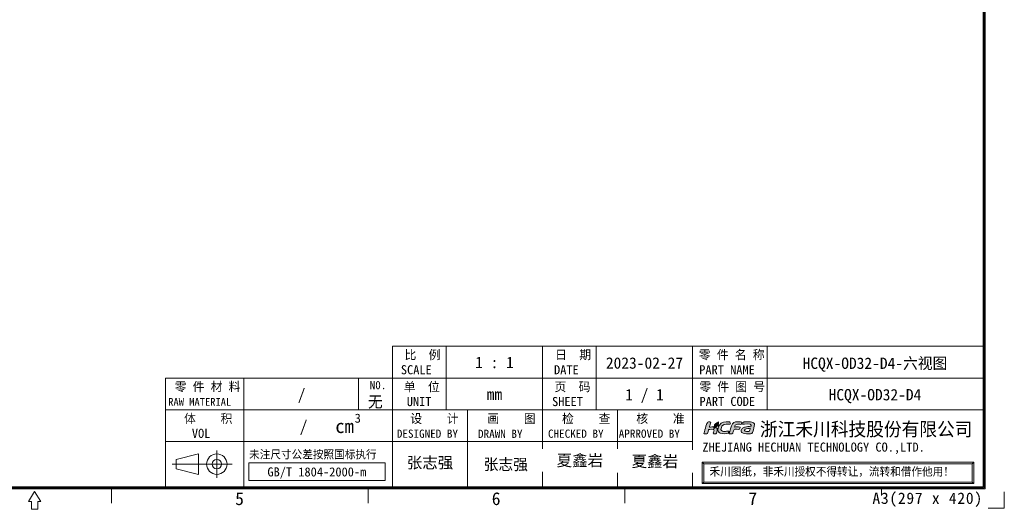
# Model space of a CAD drawing. Header units: millimetres. Extents: x 0 to 427, y 0 to 299.
# Tile 33 of 38: x 210 to 427, y 0 to 107. Entities that reach past the tile are written whole.
import ezdxf
from ezdxf.enums import TextEntityAlignment as Align

# ---------------------------------------------------------------- set-up
doc = ezdxf.new("R2010")
doc.units = ezdxf.units.MM
doc.header["$MEASUREMENT"] = 0
doc.layers.add('6文字层', color=3, linetype='Continuous')
for name, color, linetype, lineweight in [('粗实线', 7, 'Continuous', 30), ('细实线层', 7, 'Continuous', 18), ('限高区域④', 3, 'Continuous', 18), ('限高区域⑤', 4, 'Continuous', 18)]:
    doc.layers.add(name, color=color, linetype=linetype, lineweight=lineweight)
doc.styles.add('鸿蒙CAD', font='txt')

# ---------------------------------------------------------------- blocks, each defined once
blk = doc.blocks.new('hcfa')
at = {"layer": '限高区域⑤'}
h = blk.add_hatch(color=164, dxfattribs=at)
edge = h.paths.add_edge_path(flags=0)
edge.add_spline(control_points=[(7.07, 2.36), (6.56, 2.36), (5.94, 2.45), (5.68, 1.95)], knot_values=[0, 0, 0, 0, 1.537659, 1.537659, 1.537659, 1.537659], weights=[1, 1, 1, 1], degree=3, periodic=0)
edge.add_spline(control_points=[(5.68, 1.95), (5.5, 1.6), (5.1, 0.37), (5.04, 0.05)], knot_values=[0, 0, 0, 0, 2.013709, 2.013709, 2.013709, 2.013709], weights=[1, 1, 1, 1], degree=3, periodic=0)
edge.add_line((5.04, 0.05), (5.05, 0))
edge.add_line((5.05, 0), (5.11, -0.03))
edge.add_line((5.11, -0.03), (5.37, -0.03))
edge.add_line((5.37, -0.03), (5.64, -0.03))
edge.add_spline(control_points=[(5.64, -0.03), (5.76, -0.03), (5.74, 0.02), (5.79, 0.22)], knot_values=[0, 0, 0, 0, 0.325713, 0.325713, 0.325713, 0.325713], weights=[1, 1, 1, 1], degree=3, periodic=0)
edge.add_spline(control_points=[(5.79, 0.22), (5.83, 0.33), (5.92, 0.77), (6.02, 0.82)], knot_values=[0, 0, 0, 0, 0.649887, 0.649887, 0.649887, 0.649887], weights=[1, 1, 1, 1], degree=3, periodic=0)
edge.add_spline(control_points=[(6.02, 0.82), (6.12, 0.94), (6.84, 0.81), (7.05, 0.86)], knot_values=[0, 0, 0, 0, 1.042012, 1.042012, 1.042012, 1.042012], weights=[1, 1, 1, 1], degree=3, periodic=0)
edge.add_spline(control_points=[(7.05, 0.86), (7.09, 0.87), (7.11, 0.89), (7.12, 0.92)], knot_values=[0, 0, 0, 0, 0.09894, 0.09894, 0.09894, 0.09894], weights=[1, 1, 1, 1], degree=3, periodic=0)
edge.add_spline(control_points=[(7.12, 0.92), (7.14, 0.97), (7.21, 1.14), (7.21, 1.2)], knot_values=[0, 0, 0, 0, 0.29547, 0.29547, 0.29547, 0.29547], weights=[1, 1, 1, 1], degree=3, periodic=0)
edge.add_spline(control_points=[(7.21, 1.2), (7.21, 1.24), (7.23, 1.29), (7.18, 1.3)], knot_values=[0, 0, 0, 0, 0.12492, 0.12492, 0.12492, 0.12492], weights=[1, 1, 1, 1], degree=3, periodic=0)
edge.add_spline(control_points=[(7.18, 1.3), (6.84, 1.38), (6.46, 1.35), (6.12, 1.32)], knot_values=[0, 0, 0, 0, 1.062134, 1.062134, 1.062134, 1.062134], weights=[1, 1, 1, 1], degree=3, periodic=0)
edge.add_spline(control_points=[(6.12, 1.32), (6.12, 1.37), (6.16, 1.49), (6.17, 1.54)], knot_values=[0, 0, 0, 0, 0.222512, 0.222512, 0.222512, 0.222512], weights=[1, 1, 1, 1], degree=3, periodic=0)
edge.add_line((6.17, 1.54), (6.24, 1.68))
edge.add_line((6.24, 1.68), (6.36, 1.79))
edge.add_line((6.36, 1.79), (6.51, 1.84))
edge.add_line((6.51, 1.84), (6.7, 1.86))
edge.add_line((6.7, 1.86), (6.94, 1.86))
edge.add_line((6.94, 1.86), (7.19, 1.86))
edge.add_spline(control_points=[(7.19, 1.86), (7.31, 1.86), (7.45, 1.84), (7.48, 1.91)], knot_values=[0, 0, 0, 0, 0.307412, 0.307412, 0.307412, 0.307412], weights=[1, 1, 1, 1], degree=3, periodic=0)
edge.add_spline(control_points=[(7.48, 1.91), (7.5, 1.96), (7.57, 2.13), (7.57, 2.19)], knot_values=[0, 0, 0, 0, 0.295458, 0.295458, 0.295458, 0.295458], weights=[1, 1, 1, 1], degree=3, periodic=0)
edge.add_spline(control_points=[(7.57, 2.19), (7.57, 2.25), (7.56, 2.29), (7.49, 2.32)], knot_values=[0, 0, 0, 0, 0.162305, 0.162305, 0.162305, 0.162305], weights=[1, 1, 1, 1], degree=3, periodic=0)
edge.add_spline(control_points=[(7.49, 2.32), (7.38, 2.36), (7.17, 2.36), (7.07, 2.36)], knot_values=[0, 0, 0, 0, 0.4222, 0.4222, 0.4222, 0.4222], weights=[1, 1, 1, 1], degree=3, periodic=0)
edge = h.paths.add_edge_path(flags=0)
edge.add_spline(control_points=[(3.72, 1.65), (4.08, 2.02), (4.83, 1.84), (5.23, 1.86)], knot_values=[0, 0, 0, 0, 1.564995, 1.564995, 1.564995, 1.564995], weights=[1, 1, 1, 1], degree=3, periodic=0)
edge.add_spline(control_points=[(5.23, 1.86), (5.27, 1.86), (5.31, 2.17), (5.2, 2.29)], knot_values=[0, 0, 0, 0, 0.452649, 0.452649, 0.452649, 0.452649], weights=[1, 1, 1, 1], degree=3, periodic=0)
edge.add_spline(control_points=[(5.2, 2.29), (5.15, 2.34), (5.05, 2.36), (4.95, 2.37)], knot_values=[0, 0, 0, 0, 0.26521, 0.26521, 0.26521, 0.26521], weights=[1, 1, 1, 1], degree=3, periodic=0)
edge.add_spline(control_points=[(4.95, 2.37), (4.27, 2.4), (3.51, 2.36), (3.08, 1.72)], knot_values=[0, 0, 0, 0, 2.081034, 2.081034, 2.081034, 2.081034], weights=[1, 1, 1, 1], degree=3, periodic=0)
edge.add_spline(control_points=[(3.08, 1.72), (2.87, 1.41), (2.66, 0.72), (2.88, 0.37)], knot_values=[0, 0, 0, 0, 1.416581, 1.416581, 1.416581, 1.416581], weights=[1, 1, 1, 1], degree=3, periodic=0)
edge.add_spline(control_points=[(2.88, 0.37), (2.95, 0.26), (3.06, 0.13), (3.25, 0.08)], knot_values=[0, 0, 0, 0, 0.485963, 0.485963, 0.485963, 0.485963], weights=[1, 1, 1, 1], degree=3, periodic=0)
edge.add_spline(control_points=[(3.25, 0.08), (3.71, -0.04), (4.59, -0.06), (4.85, 0.08)], knot_values=[0, 0, 0, 0, 1.622869, 1.622869, 1.622869, 1.622869], weights=[1, 1, 1, 1], degree=3, periodic=0)
edge.add_spline(control_points=[(4.85, 0.08), (4.96, 0.13), (5.03, 0.39), (5, 0.47)], knot_values=[0, 0, 0, 0, 0.439849, 0.439849, 0.439849, 0.439849], weights=[1, 1, 1, 1], degree=3, periodic=0)
edge.add_spline(control_points=[(5, 0.47), (4.99, 0.51), (4.61, 0.46), (4.52, 0.46)], knot_values=[0, 0, 0, 0, 0.489965, 0.489965, 0.489965, 0.489965], weights=[1, 1, 1, 1], degree=3, periodic=0)
edge.add_spline(control_points=[(4.52, 0.46), (4.29, 0.45), (3.89, 0.42), (3.69, 0.5)], knot_values=[0, 0, 0, 0, 0.834259, 0.834259, 0.834259, 0.834259], weights=[1, 1, 1, 1], degree=3, periodic=0)
edge.add_spline(control_points=[(3.69, 0.5), (3.51, 0.58), (3.39, 0.62), (3.39, 0.8)], knot_values=[0, 0, 0, 0, 0.459489, 0.459489, 0.459489, 0.459489], weights=[1, 1, 1, 1], degree=3, periodic=0)
edge.add_spline(control_points=[(3.39, 0.8), (3.39, 1.04), (3.54, 1.47), (3.72, 1.65)], knot_values=[0, 0, 0, 0, 0.925524, 0.925524, 0.925524, 0.925524], weights=[1, 1, 1, 1], degree=3, periodic=0)
edge = h.paths.add_edge_path(flags=0)
edge.add_spline(control_points=[(1.07, 1.31), (1.08, 1.43), (1.2, 1.78), (1.24, 1.9)], knot_values=[0, 0, 0, 0, 0.611736, 0.611736, 0.611736, 0.611736], weights=[1, 1, 1, 1], degree=3, periodic=0)
edge.add_spline(control_points=[(1.24, 1.9), (1.26, 1.97), (1.36, 2.23), (1.36, 2.28)], knot_values=[0, 0, 0, 0, 0.393712, 0.393712, 0.393712, 0.393712], weights=[1, 1, 1, 1], degree=3, periodic=0)
edge.add_spline(control_points=[(1.36, 2.28), (1.36, 2.39), (1.07, 2.39), (0.92, 2.35)], knot_values=[0, 0, 0, 0, 0.475712, 0.475712, 0.475712, 0.475712], weights=[1, 1, 1, 1], degree=3, periodic=0)
edge.add_spline(control_points=[(0.92, 2.35), (0.83, 2.31), (0.74, 2.24), (0.68, 2.17)], knot_values=[0, 0, 0, 0, 0.3056, 0.3056, 0.3056, 0.3056], weights=[1, 1, 1, 1], degree=3, periodic=0)
edge.add_spline(control_points=[(0.68, 2.17), (0.61, 2.08), (0.53, 1.93), (0.5, 1.82)], knot_values=[0, 0, 0, 0, 0.395977, 0.395977, 0.395977, 0.395977], weights=[1, 1, 1, 1], degree=3, periodic=0)
edge.add_spline(control_points=[(0.5, 1.82), (0.35, 1.34), (0.22, 0.86), (0.09, 0.38)], knot_values=[0, 0, 0, 0, 1.492002, 1.492002, 1.492002, 1.492002], weights=[1, 1, 1, 1], degree=3, periodic=0)
edge.add_spline(control_points=[(0.09, 0.38), (0.07, 0.32), (-0.01, 0.1), (-0.01, 0.05)], knot_values=[0, 0, 0, 0, 0.349975, 0.349975, 0.349975, 0.349975], weights=[1, 1, 1, 1], degree=3, periodic=0)
edge.add_line((-0.01, 0.05), (0, 0))
edge.add_line((0, 0), (0.06, -0.03))
edge.add_line((0.06, -0.03), (0.32, -0.03))
edge.add_line((0.32, -0.03), (0.59, -0.03))
edge.add_line((0.59, -0.03), (0.66, -0.01))
edge.add_line((0.66, -0.01), (0.7, 0.05))
edge.add_line((0.7, 0.05), (0.75, 0.22))
edge.add_line((0.75, 0.22), (0.82, 0.46))
edge.add_line((0.82, 0.46), (0.89, 0.69))
edge.add_spline(control_points=[(0.89, 0.69), (0.91, 0.76), (0.93, 0.77), (0.99, 0.8)], knot_values=[0, 0, 0, 0, 0.153682, 0.153682, 0.153682, 0.153682], weights=[1, 1, 1, 1], degree=3, periodic=0)
edge.add_spline(control_points=[(0.99, 0.8), (1.12, 0.86), (1.89, 0.9), (1.97, 0.81)], knot_values=[0, 0, 0, 0, 0.989394, 0.989394, 0.989394, 0.989394], weights=[1, 1, 1, 1], degree=3, periodic=0)
edge.add_spline(control_points=[(1.97, 0.81), (2.06, 0.7), (1.94, 0.45), (1.89, 0.3)], knot_values=[0, 0, 0, 0, 0.534984, 0.534984, 0.534984, 0.534984], weights=[1, 1, 1, 1], degree=3, periodic=0)
edge.add_line((1.89, 0.3), (1.83, 0.1))
edge.add_line((1.83, 0.1), (1.83, 0.01))
edge.add_line((1.83, 0.01), (1.86, -0.02))
edge.add_line((1.86, -0.02), (1.9, -0.03))
edge.add_line((1.9, -0.03), (2.14, -0.03))
edge.add_line((2.14, -0.03), (2.39, -0.03))
edge.add_spline(control_points=[(2.39, -0.03), (2.47, -0.03), (2.66, 0.65), (2.66, 0.77)], knot_values=[0, 0, 0, 0, 0.854359, 0.854359, 0.854359, 0.854359], weights=[1, 1, 1, 1], degree=3, periodic=0)
edge.add_spline(control_points=[(2.66, 0.77), (2.66, 0.98), (2.57, 1.1), (2.45, 1.19)], knot_values=[0, 0, 0, 0, 0.485363, 0.485363, 0.485363, 0.485363], weights=[1, 1, 1, 1], degree=3, periodic=0)
edge.add_spline(control_points=[(2.45, 1.19), (2.4, 1.22), (2.34, 1.25), (2.28, 1.27)], knot_values=[0, 0, 0, 0, 0.194624, 0.194624, 0.194624, 0.194624], weights=[1, 1, 1, 1], degree=3, periodic=0)
edge.add_spline(control_points=[(2.28, 1.27), (2.25, 1.27), (2.22, 1.27), (2.19, 1.26)], knot_values=[0, 0, 0, 0, 0.08842, 0.08842, 0.08842, 0.08842], weights=[1, 1, 1, 1], degree=3, periodic=0)
edge.add_spline(control_points=[(2.19, 1.26), (2.15, 1.09), (2.21, 1.14), (2.01, 1.05)], knot_values=[0, 0, 0, 0, 0.30703, 0.30703, 0.30703, 0.30703], weights=[1, 1, 1, 1], degree=3, periodic=0)
edge.add_spline(control_points=[(2.01, 1.05), (1.98, 1.04), (2, 1.04), (1.96, 1.03)], knot_values=[0, 0, 0, 0, 0.060036, 0.060036, 0.060036, 0.060036], weights=[1, 1, 1, 1], degree=3, periodic=0)
edge.add_spline(control_points=[(1.96, 1.03), (1.96, 1.1), (1.99, 1.22), (2.03, 1.33)], knot_values=[0, 0, 0, 0, 0.30846, 0.30846, 0.30846, 0.30846], weights=[1, 1, 1, 1], degree=3, periodic=0)
edge.add_spline(control_points=[(2.03, 1.33), (1.71, 1.37), (1.35, 1.32), (1.07, 1.31)], knot_values=[0, 0, 0, 0, 0.957715, 0.957715, 0.957715, 0.957715], weights=[1, 1, 1, 1], degree=3, periodic=0)
edge = h.paths.add_edge_path(flags=0)
edge.add_spline(control_points=[(9.76, 0.39), (9.93, 0.81), (10.07, 1.5), (10.1, 1.82)], knot_values=[0, 0, 0, 0, 1.476866, 1.476866, 1.476866, 1.476866], weights=[1, 1, 1, 1], degree=3, periodic=0)
edge.add_spline(control_points=[(10.1, 1.82), (10.09, 1.99), (10.01, 2.14), (9.78, 2.25)], knot_values=[0, 0, 0, 0, 0.565204, 0.565204, 0.565204, 0.565204], weights=[1, 1, 1, 1], degree=3, periodic=0)
edge.add_spline(control_points=[(9.78, 2.25), (9.53, 2.38), (9.13, 2.37), (8.82, 2.37)], knot_values=[0, 0, 0, 0, 0.980073, 0.980073, 0.980073, 0.980073], weights=[1, 1, 1, 1], degree=3, periodic=0)
edge.add_spline(control_points=[(8.82, 2.37), (8.55, 2.37), (8.28, 2.37), (8.04, 2.34)], knot_values=[0, 0, 0, 0, 0.776225, 0.776225, 0.776225, 0.776225], weights=[1, 1, 1, 1], degree=3, periodic=0)
edge.add_spline(control_points=[(8.04, 2.34), (7.98, 2.33), (7.9, 2.32), (7.86, 2.29)], knot_values=[0, 0, 0, 0, 0.194586, 0.194586, 0.194586, 0.194586], weights=[1, 1, 1, 1], degree=3, periodic=0)
edge.add_spline(control_points=[(7.86, 2.29), (7.79, 2.25), (7.73, 2), (7.71, 1.93)], knot_values=[0, 0, 0, 0, 0.401562, 0.401562, 0.401562, 0.401562], weights=[1, 1, 1, 1], degree=3, periodic=0)
edge.add_spline(control_points=[(7.71, 1.93), (7.7, 1.89), (7.68, 1.86), (7.72, 1.86)], knot_values=[0, 0, 0, 0, 0.087937, 0.087937, 0.087937, 0.087937], weights=[1, 1, 1, 1], degree=3, periodic=0)
edge.add_spline(control_points=[(7.72, 1.86), (8.06, 1.9), (9.44, 2.11), (9.44, 1.71)], knot_values=[0, 0, 0, 0, 1.829051, 1.829051, 1.829051, 1.829051], weights=[1, 1, 1, 1], degree=3, periodic=0)
edge.add_spline(control_points=[(9.44, 1.71), (9.44, 1.65), (9.43, 1.5), (9.4, 1.48)], knot_values=[0, 0, 0, 0, 0.229888, 0.229888, 0.229888, 0.229888], weights=[1, 1, 1, 1], degree=3, periodic=0)
edge.add_spline(control_points=[(9.4, 1.48), (9.39, 1.47), (9.38, 1.47), (9.36, 1.47)], knot_values=[0, 0, 0, 0, 0.043267, 0.043267, 0.043267, 0.043267], weights=[1, 1, 1, 1], degree=3, periodic=0)
edge.add_spline(control_points=[(9.36, 1.47), (8.99, 1.39), (8.61, 1.41), (8.23, 1.31)], knot_values=[0, 0, 0, 0, 1.144446, 1.144446, 1.144446, 1.144446], weights=[1, 1, 1, 1], degree=3, periodic=0)
edge.add_spline(control_points=[(8.23, 1.31), (8.05, 1.26), (7.85, 1.18), (7.71, 1.07)], knot_values=[0, 0, 0, 0, 0.580179, 0.580179, 0.580179, 0.580179], weights=[1, 1, 1, 1], degree=3, periodic=0)
edge.add_spline(control_points=[(7.71, 1.07), (7.64, 1.01), (7.57, 0.94), (7.52, 0.87)], knot_values=[0, 0, 0, 0, 0.273949, 0.273949, 0.273949, 0.273949], weights=[1, 1, 1, 1], degree=3, periodic=0)
edge.add_spline(control_points=[(7.52, 0.87), (7.44, 0.72), (7.38, 0.48), (7.47, 0.32)], knot_values=[0, 0, 0, 0, 0.568587, 0.568587, 0.568587, 0.568587], weights=[1, 1, 1, 1], degree=3, periodic=0)
edge.add_spline(control_points=[(7.47, 0.32), (7.5, 0.28), (7.53, 0.24), (7.57, 0.21)], knot_values=[0, 0, 0, 0, 0.150189, 0.150189, 0.150189, 0.150189], weights=[1, 1, 1, 1], degree=3, periodic=0)
edge.add_spline(control_points=[(7.57, 0.21), (7.78, -0.01), (8.48, -0.04), (8.78, -0.02)], knot_values=[0, 0, 0, 0, 1.257613, 1.257613, 1.257613, 1.257613], weights=[1, 1, 1, 1], degree=3, periodic=0)
edge.add_spline(control_points=[(8.78, -0.02), (8.82, -0.02), (8.85, -0.02), (8.96, -0.01)], knot_values=[0, 0, 0, 0, 0.175069, 0.175069, 0.175069, 0.175069], weights=[1, 1, 1, 1], degree=3, periodic=0)
edge.add_spline(control_points=[(8.96, -0.01), (8.96, -0.01), (8.95, -0.04), (8.95, -0.04)], knot_values=[0, 0, 0, 0, 0.027876, 0.027876, 0.027876, 0.027876], weights=[1, 1, 1, 1], degree=3, periodic=0)
edge.add_spline(control_points=[(8.95, -0.04), (8.95, -0.04), (8.95, -0.04), (8.96, -0.04)], knot_values=[0, 0, 0, 0, 0.003955, 0.003955, 0.003955, 0.003955], weights=[1, 1, 1, 1], degree=3, periodic=0)
edge.add_spline(control_points=[(8.96, -0.04), (9.17, -0.04), (9.51, -0.01), (9.57, 0.04)], knot_values=[0, 0, 0, 0, 0.620186, 0.620186, 0.620186, 0.620186], weights=[1, 1, 1, 1], degree=3, periodic=0)
edge.add_spline(control_points=[(9.57, 0.04), (9.64, 0.1), (9.72, 0.29), (9.76, 0.39)], knot_values=[0, 0, 0, 0, 0.400766, 0.400766, 0.400766, 0.400766], weights=[1, 1, 1, 1], degree=3, periodic=0)
edge = h.paths.add_edge_path(flags=0)
edge.add_spline(control_points=[(9.27, 1.06), (9.24, 0.91), (9.12, 0.54), (9.07, 0.41)], knot_values=[0, 0, 0, 0, 0.674769, 0.674769, 0.674769, 0.674769], weights=[1, 1, 1, 1], degree=3, periodic=0)
edge.add_spline(control_points=[(9.07, 0.41), (8.88, 0.41), (8.11, 0.36), (8.11, 0.65)], knot_values=[0, 0, 0, 0, 1.063898, 1.063898, 1.063898, 1.063898], weights=[1, 1, 1, 1], degree=3, periodic=0)
edge.add_spline(control_points=[(8.11, 0.65), (8.11, 0.76), (8.19, 0.85), (8.26, 0.9)], knot_values=[0, 0, 0, 0, 0.307152, 0.307152, 0.307152, 0.307152], weights=[1, 1, 1, 1], degree=3, periodic=0)
edge.add_spline(control_points=[(8.26, 0.9), (8.43, 1.01), (9.09, 1.06), (9.27, 1.06)], knot_values=[0, 0, 0, 0, 1.034719, 1.034719, 1.034719, 1.034719], weights=[1, 1, 1, 1], degree=3, periodic=0)
h = blk.add_hatch(color=82, dxfattribs=at)
edge = h.paths.add_edge_path(flags=0)
edge.add_spline(control_points=[(2.71, 1.97), (2.54, 1.64), (2.3, 1.69), (2.12, 1.4)], knot_values=[0, 0, 0, 0, 0.82939, 0.82939, 0.82939, 0.82939], weights=[1, 1, 1, 1], degree=3, periodic=0)
edge.add_spline(control_points=[(2.12, 1.4), (2.08, 1.35), (2.02, 1.18), (2.02, 1.11)], knot_values=[0, 0, 0, 0, 0.312404, 0.312404, 0.312404, 0.312404], weights=[1, 1, 1, 1], degree=3, periodic=0)
edge.add_spline(control_points=[(2.02, 1.11), (2.03, 1.11), (2.03, 1.11), (2.04, 1.12)], knot_values=[0, 0, 0, 0, 0.027389, 0.027389, 0.027389, 0.027389], weights=[1, 1, 1, 1], degree=3, periodic=0)
edge.add_spline(control_points=[(2.04, 1.12), (2.14, 1.16), (2.1, 1.13), (2.13, 1.24)], knot_values=[0, 0, 0, 0, 0.167444, 0.167444, 0.167444, 0.167444], weights=[1, 1, 1, 1], degree=3, periodic=0)
edge.add_spline(control_points=[(2.13, 1.24), (2.14, 1.27), (2.14, 1.28), (2.15, 1.31)], knot_values=[0, 0, 0, 0, 0.070921, 0.070921, 0.070921, 0.070921], weights=[1, 1, 1, 1], degree=3, periodic=0)
edge.add_spline(control_points=[(2.15, 1.31), (2.51, 1.32), (2.84, 1.56), (2.9, 1.92)], knot_values=[0, 0, 0, 0, 1.055102, 1.055102, 1.055102, 1.055102], weights=[1, 1, 1, 1], degree=3, periodic=0)
edge.add_spline(control_points=[(2.9, 1.92), (2.91, 1.98), (2.92, 2.04), (2.92, 2.11)], knot_values=[0, 0, 0, 0, 0.188525, 0.188525, 0.188525, 0.188525], weights=[1, 1, 1, 1], degree=3, periodic=0)
edge.add_spline(control_points=[(2.92, 2.11), (2.92, 2.11), (2.92, 2.25), (2.92, 2.25)], knot_values=[0, 0, 0, 0, 0.144713, 0.144713, 0.144713, 0.144713], weights=[1, 1, 1, 1], degree=3, periodic=0)
edge.add_spline(control_points=[(2.92, 2.25), (2.92, 2.29), (2.92, 2.32), (2.92, 2.37)], knot_values=[0, 0, 0, 0, 0.119576, 0.119576, 0.119576, 0.119576], weights=[1, 1, 1, 1], degree=3, periodic=0)
edge.add_spline(control_points=[(2.92, 2.37), (2.87, 2.37), (2.88, 2.33), (2.79, 2.25)], knot_values=[0, 0, 0, 0, 0.180649, 0.180649, 0.180649, 0.180649], weights=[1, 1, 1, 1], degree=3, periodic=0)
edge.add_spline(control_points=[(2.79, 2.25), (2.66, 2.14), (2.52, 2.13), (2.35, 2.01)], knot_values=[0, 0, 0, 0, 0.50668, 0.50668, 0.50668, 0.50668], weights=[1, 1, 1, 1], degree=3, periodic=0)
edge.add_spline(control_points=[(2.35, 2.01), (2.26, 1.95), (2.18, 1.87), (2.13, 1.77)], knot_values=[0, 0, 0, 0, 0.326484, 0.326484, 0.326484, 0.326484], weights=[1, 1, 1, 1], degree=3, periodic=0)
edge.add_spline(control_points=[(2.13, 1.77), (2.11, 1.72), (2.08, 1.67), (2.07, 1.6)], knot_values=[0, 0, 0, 0, 0.179769, 0.179769, 0.179769, 0.179769], weights=[1, 1, 1, 1], degree=3, periodic=0)
edge.add_spline(control_points=[(2.07, 1.6), (2.07, 1.59), (2.05, 1.39), (2.08, 1.39)], knot_values=[0, 0, 0, 0, 0.221687, 0.221687, 0.221687, 0.221687], weights=[1, 1, 1, 1], degree=3, periodic=0)
edge.add_spline(control_points=[(2.08, 1.39), (2.1, 1.46), (2.17, 1.57), (2.3, 1.65)], knot_values=[0, 0, 0, 0, 0.3504, 0.3504, 0.3504, 0.3504], weights=[1, 1, 1, 1], degree=3, periodic=0)
edge.add_spline(control_points=[(2.3, 1.65), (2.49, 1.77), (2.61, 1.83), (2.71, 1.97)], knot_values=[0, 0, 0, 0, 0.521681, 0.521681, 0.521681, 0.521681], weights=[1, 1, 1, 1], degree=3, periodic=0)
at = {"layer": '限高区域④', "color": 164}
for points, knots in [([(-0.01, 0.05), (-0.01, 0.02), (-0.01, -0.03), (0.06, -0.03), (0.06, -0.03), (0.06, -0.03), (0.59, -0.03), (0.59, -0.03), (0.59, -0.03), (0.71, -0.03), (0.72, 0.1), (0.75, 0.22), (0.75, 0.22), (0.75, 0.22), (0.89, 0.69), (0.89, 0.69), (0.89, 0.69), (0.91, 0.76), (0.93, 0.77), (0.99, 0.8), (0.99, 0.8), (1.12, 0.86), (1.89, 0.9), (1.97, 0.81), (1.97, 0.81), (2.06, 0.7), (1.94, 0.45), (1.89, 0.3), (1.89, 0.3), (1.87, 0.21), (1.75, -0.03), (1.9, -0.03), (1.9, -0.03), (1.9, -0.03), (2.39, -0.03), (2.39, -0.03), (2.39, -0.03), (2.47, -0.03), (2.66, 0.65), (2.66, 0.77), (2.66, 0.77), (2.66, 0.98), (2.57, 1.1), (2.45, 1.19), (2.45, 1.19), (2.4, 1.22), (2.34, 1.25), (2.28, 1.27), (2.28, 1.27), (2.25, 1.27), (2.22, 1.27), (2.19, 1.26), (2.19, 1.26), (2.15, 1.09), (2.21, 1.14), (2.01, 1.05), (2.01, 1.05), (1.98, 1.04), (2, 1.04), (1.96, 1.03), (1.96, 1.03), (1.96, 1.1), (1.99, 1.22), (2.03, 1.33), (2.03, 1.33), (1.71, 1.37), (1.35, 1.32), (1.07, 1.31), (1.07, 1.31), (1.08, 1.43), (1.2, 1.78), (1.24, 1.9), (1.24, 1.9), (1.26, 1.97), (1.36, 2.23), (1.36, 2.28), (1.36, 2.28), (1.36, 2.39), (1.07, 2.39), (0.92, 2.35), (0.92, 2.35), (0.83, 2.31), (0.74, 2.24), (0.68, 2.17), (0.68, 2.17), (0.61, 2.08), (0.53, 1.93), (0.5, 1.82), (0.5, 1.82), (0.35, 1.34), (0.22, 0.86), (0.09, 0.38), (0.09, 0.38), (0.07, 0.32), (-0.01, 0.1), (-0.01, 0.05)], [0, 0, 0, 0, 0.447956, 0.447956, 0.447956, 0.447956, 0.895911, 0.895911, 0.895911, 0.895911, 1.343867, 1.343867, 1.343867, 1.343867, 1.791822, 1.791822, 1.791822, 1.791822, 2.239778, 2.239778, 2.239778, 2.239778, 2.687733, 2.687733, 2.687733, 2.687733, 3.135689, 3.135689, 3.135689, 3.135689, 3.583645, 3.583645, 3.583645, 3.583645, 4.0316, 4.0316, 4.0316, 4.0316, 4.479556, 4.479556, 4.479556, 4.479556, 4.927511, 4.927511, 4.927511, 4.927511, 5.375467, 5.375467, 5.375467, 5.375467, 5.823423, 5.823423, 5.823423, 5.823423, 6.271378, 6.271378, 6.271378, 6.271378, 6.719334, 6.719334, 6.719334, 6.719334, 7.167289, 7.167289, 7.167289, 7.167289, 7.615245, 7.615245, 7.615245, 7.615245, 8.0632, 8.0632, 8.0632, 8.0632, 8.511156, 8.511156, 8.511156, 8.511156, 8.959112, 8.959112, 8.959112, 8.959112, 9.407067, 9.407067, 9.407067, 9.407067, 9.855023, 9.855023, 9.855023, 9.855023, 10.302978, 10.302978, 10.302978, 10.302978, 11.198889, 11.198889, 11.198889, 11.198889]), ([(2.88, 0.37), (2.95, 0.26), (3.06, 0.13), (3.25, 0.08), (3.25, 0.08), (3.71, -0.04), (4.59, -0.06), (4.85, 0.08), (4.85, 0.08), (4.96, 0.13), (5.03, 0.39), (5, 0.47), (5, 0.47), (4.99, 0.51), (4.61, 0.46), (4.52, 0.46), (4.52, 0.46), (4.29, 0.45), (3.89, 0.42), (3.69, 0.5), (3.69, 0.5), (3.51, 0.58), (3.39, 0.62), (3.39, 0.8), (3.39, 0.8), (3.39, 1.04), (3.54, 1.47), (3.72, 1.65), (3.72, 1.65), (4.08, 2.02), (4.83, 1.84), (5.23, 1.86), (5.23, 1.86), (5.27, 1.86), (5.31, 2.17), (5.2, 2.29), (5.2, 2.29), (5.15, 2.34), (5.05, 2.36), (4.95, 2.37), (4.95, 2.37), (4.27, 2.4), (3.51, 2.36), (3.08, 1.72), (3.08, 1.72), (2.87, 1.41), (2.66, 0.72), (2.88, 0.37)], [0, 0, 0, 0, 0.839975, 0.839975, 0.839975, 0.839975, 1.679949, 1.679949, 1.679949, 1.679949, 2.519924, 2.519924, 2.519924, 2.519924, 3.359898, 3.359898, 3.359898, 3.359898, 4.199873, 4.199873, 4.199873, 4.199873, 5.039847, 5.039847, 5.039847, 5.039847, 5.879822, 5.879822, 5.879822, 5.879822, 6.719796, 6.719796, 6.719796, 6.719796, 7.559771, 7.559771, 7.559771, 7.559771, 8.399745, 8.399745, 8.399745, 8.399745, 9.23972, 9.23972, 9.23972, 9.23972, 10.919669, 10.919669, 10.919669, 10.919669]), ([(5.04, 0.05), (5.04, 0.02), (5.04, -0.03), (5.11, -0.03), (5.11, -0.03), (5.11, -0.03), (5.64, -0.03), (5.64, -0.03), (5.64, -0.03), (5.76, -0.03), (5.74, 0.02), (5.79, 0.22), (5.79, 0.22), (5.83, 0.33), (5.92, 0.77), (6.02, 0.82), (6.02, 0.82), (6.12, 0.94), (6.84, 0.81), (7.05, 0.86), (7.05, 0.86), (7.09, 0.87), (7.11, 0.89), (7.12, 0.92), (7.12, 0.92), (7.14, 0.97), (7.21, 1.14), (7.21, 1.2), (7.21, 1.2), (7.21, 1.24), (7.23, 1.29), (7.18, 1.3), (7.18, 1.3), (6.84, 1.38), (6.46, 1.35), (6.12, 1.32), (6.12, 1.32), (6.12, 1.37), (6.16, 1.49), (6.17, 1.54), (6.17, 1.54), (6.24, 1.77), (6.43, 1.86), (6.7, 1.86), (6.7, 1.86), (6.7, 1.86), (7.19, 1.86), (7.19, 1.86), (7.19, 1.86), (7.31, 1.86), (7.45, 1.84), (7.48, 1.91), (7.48, 1.91), (7.5, 1.96), (7.57, 2.13), (7.57, 2.19), (7.57, 2.19), (7.57, 2.25), (7.56, 2.29), (7.49, 2.32), (7.49, 2.32), (7.38, 2.36), (7.17, 2.36), (7.07, 2.36), (7.07, 2.36), (6.56, 2.36), (5.94, 2.45), (5.68, 1.95), (5.68, 1.95), (5.5, 1.6), (5.1, 0.37), (5.04, 0.05)], [0, 0, 0, 0, 0.541079, 0.541079, 0.541079, 0.541079, 1.082157, 1.082157, 1.082157, 1.082157, 1.623236, 1.623236, 1.623236, 1.623236, 2.164314, 2.164314, 2.164314, 2.164314, 2.705393, 2.705393, 2.705393, 2.705393, 3.246471, 3.246471, 3.246471, 3.246471, 3.78755, 3.78755, 3.78755, 3.78755, 4.328628, 4.328628, 4.328628, 4.328628, 4.869707, 4.869707, 4.869707, 4.869707, 5.410785, 5.410785, 5.410785, 5.410785, 5.951864, 5.951864, 5.951864, 5.951864, 6.492942, 6.492942, 6.492942, 6.492942, 7.034021, 7.034021, 7.034021, 7.034021, 7.575099, 7.575099, 7.575099, 7.575099, 8.116178, 8.116178, 8.116178, 8.116178, 8.657256, 8.657256, 8.657256, 8.657256, 9.198335, 9.198335, 9.198335, 9.198335, 10.280492, 10.280492, 10.280492, 10.280492]), ([(10.1, 1.82), (10.07, 1.5), (9.93, 0.81), (9.76, 0.39), (9.76, 0.39), (9.72, 0.29), (9.64, 0.1), (9.57, 0.04), (9.57, 0.04), (9.51, -0.01), (9.17, -0.04), (8.96, -0.04), (8.96, -0.04), (8.95, -0.04), (8.95, -0.04), (8.95, -0.04), (8.95, -0.04), (8.95, -0.04), (8.96, -0.01), (8.96, -0.01), (8.96, -0.01), (8.85, -0.02), (8.82, -0.02), (8.78, -0.02), (8.78, -0.02), (8.48, -0.04), (7.78, -0.01), (7.57, 0.21), (7.57, 0.21), (7.53, 0.24), (7.5, 0.28), (7.47, 0.32), (7.47, 0.32), (7.38, 0.48), (7.44, 0.72), (7.52, 0.87), (7.52, 0.87), (7.57, 0.94), (7.64, 1.01), (7.71, 1.07), (7.71, 1.07), (7.85, 1.18), (8.05, 1.26), (8.23, 1.31), (8.23, 1.31), (8.61, 1.41), (8.99, 1.39), (9.36, 1.47), (9.36, 1.47), (9.38, 1.47), (9.39, 1.47), (9.4, 1.48), (9.4, 1.48), (9.43, 1.5), (9.44, 1.65), (9.44, 1.71), (9.44, 1.71), (9.44, 2.11), (8.06, 1.9), (7.72, 1.86), (7.72, 1.86), (7.68, 1.86), (7.7, 1.89), (7.71, 1.93), (7.71, 1.93), (7.73, 2), (7.79, 2.25), (7.86, 2.29), (7.86, 2.29), (7.9, 2.32), (7.98, 2.33), (8.04, 2.34), (8.04, 2.34), (8.28, 2.37), (8.55, 2.37), (8.82, 2.37), (8.82, 2.37), (9.13, 2.37), (9.53, 2.38), (9.78, 2.25), (9.78, 2.25), (10.01, 2.14), (10.09, 1.99), (10.1, 1.82)], [0, 0, 0, 0, 0.530859, 0.530859, 0.530859, 0.530859, 1.061719, 1.061719, 1.061719, 1.061719, 1.592578, 1.592578, 1.592578, 1.592578, 2.123437, 2.123437, 2.123437, 2.123437, 2.654297, 2.654297, 2.654297, 2.654297, 3.185156, 3.185156, 3.185156, 3.185156, 3.716015, 3.716015, 3.716015, 3.716015, 4.246875, 4.246875, 4.246875, 4.246875, 4.777734, 4.777734, 4.777734, 4.777734, 5.308593, 5.308593, 5.308593, 5.308593, 5.839453, 5.839453, 5.839453, 5.839453, 6.370312, 6.370312, 6.370312, 6.370312, 6.901171, 6.901171, 6.901171, 6.901171, 7.432031, 7.432031, 7.432031, 7.432031, 7.96289, 7.96289, 7.96289, 7.96289, 8.493749, 8.493749, 8.493749, 8.493749, 9.024609, 9.024609, 9.024609, 9.024609, 9.555468, 9.555468, 9.555468, 9.555468, 10.086327, 10.086327, 10.086327, 10.086327, 10.617187, 10.617187, 10.617187, 10.617187, 11.678906, 11.678906, 11.678906, 11.678906]), ([(9.07, 0.41), (8.88, 0.41), (8.11, 0.36), (8.11, 0.65), (8.11, 0.65), (8.11, 0.76), (8.19, 0.85), (8.26, 0.9), (8.26, 0.9), (8.43, 1.01), (9.09, 1.06), (9.27, 1.06), (9.27, 1.06), (9.24, 0.91), (9.12, 0.54), (9.07, 0.41)], [0, 0, 0, 0, 0.606721, 0.606721, 0.606721, 0.606721, 1.213442, 1.213442, 1.213442, 1.213442, 1.820163, 1.820163, 1.820163, 1.820163, 3.033606, 3.033606, 3.033606, 3.033606])]:
    blk.add_open_spline(points, degree=3, knots=knots, dxfattribs=at)
at = {"layer": '限高区域④', "color": 82}
blk.add_open_spline([(2.02, 1.11), (2.03, 1.11), (2.03, 1.11), (2.04, 1.12), (2.04, 1.12), (2.14, 1.16), (2.1, 1.13), (2.13, 1.24), (2.13, 1.24), (2.14, 1.27), (2.14, 1.28), (2.15, 1.31), (2.15, 1.31), (2.51, 1.32), (2.84, 1.56), (2.9, 1.92), (2.9, 1.92), (2.91, 1.98), (2.92, 2.04), (2.92, 2.11), (2.92, 2.11), (2.92, 2.11), (2.92, 2.25), (2.92, 2.25), (2.92, 2.25), (2.92, 2.29), (2.92, 2.32), (2.92, 2.37), (2.92, 2.37), (2.87, 2.37), (2.88, 2.33), (2.79, 2.25), (2.79, 2.25), (2.66, 2.14), (2.52, 2.13), (2.35, 2.01), (2.35, 2.01), (2.26, 1.95), (2.18, 1.87), (2.13, 1.77), (2.13, 1.77), (2.11, 1.72), (2.08, 1.67), (2.07, 1.6), (2.07, 1.6), (2.07, 1.59), (2.05, 1.39), (2.08, 1.39), (2.08, 1.39), (2.1, 1.46), (2.17, 1.57), (2.3, 1.65), (2.3, 1.65), (2.49, 1.77), (2.61, 1.83), (2.71, 1.97), (2.71, 1.97), (2.54, 1.64), (2.3, 1.69), (2.12, 1.4), (2.12, 1.4), (2.08, 1.35), (2.02, 1.18), (2.02, 1.11)], degree=3, knots=[0, 0, 0, 0, 0.303347, 0.303347, 0.303347, 0.303347, 0.606694, 0.606694, 0.606694, 0.606694, 0.910042, 0.910042, 0.910042, 0.910042, 1.213389, 1.213389, 1.213389, 1.213389, 1.516736, 1.516736, 1.516736, 1.516736, 1.820083, 1.820083, 1.820083, 1.820083, 2.12343, 2.12343, 2.12343, 2.12343, 2.426777, 2.426777, 2.426777, 2.426777, 2.730125, 2.730125, 2.730125, 2.730125, 3.033472, 3.033472, 3.033472, 3.033472, 3.336819, 3.336819, 3.336819, 3.336819, 3.640166, 3.640166, 3.640166, 3.640166, 3.943513, 3.943513, 3.943513, 3.943513, 4.24686, 4.24686, 4.24686, 4.24686, 4.550208, 4.550208, 4.550208, 4.550208, 5.156902, 5.156902, 5.156902, 5.156902], dxfattribs=at)
blk = doc.blocks.new('Plastic_A3')
at = {"layer": '细实线层'}
for p, q in [((647.81, 629.11), (647.81, 339.15)), ((648.03, 629.33), (648.03, 338.92)), ((648.26, 629.56), (648.26, 338.7)), ((647.81, 370.07), (517.81, 370.07)), ((517.81, 370.07), (517.81, 339.15)), ((529.6, 356.07), (529.6, 370.07)), ((550.81, 370.07), (550.81, 339.15)), ((562.6, 356.07), (562.6, 370.07)), ((583.81, 370.07), (583.81, 339.15)), ((600.31, 370.07), (600.31, 356.07)), ((647.81, 363.07), (467.84, 363.07)), ((467.84, 363.07), (467.84, 339.15)), ((485.08, 339.15), (485.08, 363.07)), ((510.31, 363.07), (510.31, 356.07)), ((647.81, 356.07), (467.84, 356.07)), ((534.31, 356.07), (534.31, 339.15)), ((567.31, 356.07), (567.31, 339.15)), ((583.81, 349.07), (467.84, 349.07)), ((479.11, 347.12), (479.11, 341.07)), ((470.16, 345.17), (475.04, 346.38)), ((470.16, 345.17), (470.16, 343.08)), ((475.04, 346.38), (475.04, 341.87)), ((469.26, 344.12), (482.51, 344.12)), ((470.16, 343.08), (475.04, 341.87)), ((586.34, 344.21), (585.99, 344.57)), ((645.78, 344.57), (645.43, 344.21)), ((648.26, 338.7), (229.71, 338.7)), ((648.03, 338.92), (229.93, 338.92)), ((647.81, 339.15), (230.16, 339.15)), ((455.93, 338.92), (455.93, 335.53)), ((512.43, 338.92), (512.43, 335.53)), ((568.93, 338.92), (568.93, 335.53)), ((585.99, 339.83), (586.34, 340.18)), ((625.43, 338.92), (625.43, 337.23)), ((645.78, 339.83), (645.43, 340.18)), ((438.98, 338.13), (437.63, 335.87)), ((440.34, 335.87), (438.98, 338.13)), ((652.5, 334.46), (652.5, 337.99)), ((437.63, 335.87), (438.3, 335.87)), ((438.3, 335.87), (438.3, 334.18)), ((438.3, 334.18), (439.66, 334.18)), ((439.66, 335.87), (440.34, 335.87)), ((439.66, 334.18), (439.66, 335.87)), ((652.5, 334.46), (648.96, 334.46))]:
    blk.add_line(p, q, dxfattribs=at)
for points in [[(486.17, 344.37), (516.17, 344.37), (516.17, 340.52), (486.17, 340.52)], [(585.99, 344.57), (645.78, 344.57), (645.78, 339.83), (585.99, 339.83)], [(586.34, 344.21), (645.43, 344.21), (645.43, 340.18), (586.34, 340.18)]]:
    blk.add_lwpolyline(points, close=True, dxfattribs=at)
for radius in [2.25, 1.04]:
    blk.add_circle((479.11, 344.12), radius, dxfattribs=at)
at = {"layer": '细实线层', "xscale": 1.1, "yscale": 1.1, "zscale": 1.1}
blk.add_blockref('hcfa', (586.38, 350.83), dxfattribs=at)
at = {"layer": '细实线层', "style": '鸿蒙CAD'}
for s, height, p in [('SCALE', 2, (519.63, 363.89)), ('DATE', 2, (553.35, 363.89)), ('N0.', 1.8, (512.76, 360.61)), ('UNIT', 2, (520.93, 356.89)), ('SHEET', 2, (552.92, 356.89)), ('3', 2, (509.46, 353.23)), ('浙江禾川科技股份有限公司', 3, (598.69, 350.31)), ('VOL', 2, (473.61, 349.89)), ('cm', 3, (505.2, 350.96)), ('未注尺寸公差按照国标执行', 1.8, (486.21, 345.36)), ('5', 2.82, (483.15, 335.11)), ('6', 2.82, (539.65, 335.11)), ('7', 2.82, (596.15, 335.11))]:
    blk.add_text(s, height=height, dxfattribs=at).set_placement(p)
for s, insert, char_height, width, attachment_point in [('比  例', (520.44, 366.97), 2, 9.1295, 7), ('日  期', (553.59, 366.97), 2, 11.0714, 7), ('零 件 名 称', (585.25, 366.97), 2, 22.0446, 7), ('PART NAME', (585.32, 363.89), 2, 19.0714, 7), ('零 件 材 料', (469.83, 359.93), 2, 22.0446, 7), ('单  位', (520.27, 359.93), 2, 9.7857, 7), ('页  码', (553.46, 359.93), 2, 9.3482, 7), ('零 件 图 号', (585.35, 359.93), 2, 21.9509, 7), ('RAW MATERIAL', (468.4, 356.96), 1.7, 22.3714, 7), ('PART CODE', (585.38, 356.89), 2, 18.4286, 7), ('体    积', (471.89, 352.93), 2, 16.9866, 7), ('设    计', (521.71, 352.93), 2, 16.7366, 7), ('画    图', (538.67, 352.93), 2, 16.1429, 7), ('检    查', (555.12, 352.93), 2, 16.9866, 7), ('核    准', (571.47, 352.93), 2, 16.7366, 7), ('DESIGNED BY', (518.74, 349.89), 1.8, 21.2143, 7), ('DRAWN BY', (536.62, 349.89), 1.8, 17.7857, 7), ('CHECKED BY', (552.02, 349.89), 1.8, 20.3571, 7), ('APRROVED BY ', (567.6, 349.89), 1.8, 23.7857, 7), ('ZHEJIANG HECHUAN TECHNOLOGY CO.,LTD.', (586.02, 346.35), 2, 83.0571, 7), ('禾川图纸，非禾川授权不得转让，流转和借作他用！', (587.59, 343.38), 1.8, 60.2172, 1), ('{\\T1.1;A3(297 x 420)}', (623.46, 337.87), 2.5, 26.2712, 1)]:
    blk.add_mtext(s, dxfattribs=dict(at, insert=insert, char_height=char_height, width=width, attachment_point=attachment_point))
for tag, p in [('V1.0', (231.67, 610.16)), ('XXXN', (538.26, 343))]:
    blk.add_attdef(tag, p, '', height=2.5, dxfattribs=at)
for tag, height, p in [('XXXE', 2.5, (540.24, 365.07)), ('XXXC', 2.5, (573.27, 365.07)), ('XXXA', 2, (624.03, 365.07)), ('XXXG', 2.5, (497.76, 358.07)), ('mm', 2.5, (540.24, 358.07)), ('XXXD', 2.5, (573.27, 358.07)), ('XXXB', 2.5, (624.03, 358.07)), ('XXXK', 2, (514.01, 357.04)), ('XXXM', 2.5, (501.13, 341.19))]:
    blk.add_attdef(tag, text='', height=height, dxfattribs=at).set_placement(p, align=Align.CENTER)
blk.add_attdef('XXXJ', text='', height=2.5, dxfattribs=at).set_placement((503.31, 352.09), align=Align.MIDDLE_RIGHT)

msp = doc.modelspace()

# ---------------------------------------------------------------- block references
at = {"layer": '细实线层'}
ref = msp.add_blockref('Plastic_A3', (-225.46, -334.44), dxfattribs=at)
ref.add_attrib('XXXA', 'HCQX-OD32-D4-六视图', dxfattribs={"layer": '粗实线', "height": 2.5, "style": '鸿蒙CAD'}).set_placement((398.56, 33.13), align=Align.TOP_CENTER)
ref.add_attrib('XXXB', 'HCQX-OD32-D4', dxfattribs={"layer": '粗实线', "height": 2.5, "style": '鸿蒙CAD'}).set_placement((398.56, 26.21), align=Align.TOP_CENTER)
ref.add_attrib('XXXC', '2023-02-27', dxfattribs={"layer": '粗实线', "height": 2.5, "style": '鸿蒙CAD'}).set_placement((347.81, 33.18), align=Align.TOP_CENTER)
ref.add_attrib('XXXD', '1 / 1', dxfattribs={"layer": '粗实线', "height": 2.5, "style": '鸿蒙CAD'}).set_placement((347.81, 26.21), align=Align.TOP_CENTER)
ref.add_attrib('mm', 'mm', dxfattribs={"layer": '粗实线', "height": 2.5, "style": '鸿蒙CAD'}).set_placement((314.78, 26.32), align=Align.TOP_CENTER)
ref.add_attrib('XXXE', '1 : 1', dxfattribs={"layer": '粗实线', "height": 2.5, "style": '鸿蒙CAD'}).set_placement((314.78, 33.3), align=Align.TOP_CENTER)
ref.add_attrib('XXXN', '张志强', dxfattribs={"layer": '粗实线', "height": 2.5, "style": '鸿蒙CAD'}).set_placement((312.39, 10.88), align=Align.TOP_LEFT)
ref.add_attrib('XXXK', '无', dxfattribs={"layer": '粗实线', "height": 2.5, "style": '鸿蒙CAD'}).set_placement((288.55, 24.65), align=Align.TOP_CENTER)
ref.add_attrib('XXXG', '/', dxfattribs={"layer": '粗实线', "height": 2.5, "style": '鸿蒙CAD'}).set_placement((272.3, 26.21), align=Align.TOP_CENTER)
ref.add_attrib('XXXJ', '/', dxfattribs={"layer": '粗实线', "height": 2.5, "style": '鸿蒙CAD'}).set_placement((273.6, 19.23), align=Align.TOP_RIGHT)
ref.add_attrib('XXXM', 'GB/T 1804-2000-m', dxfattribs={"layer": '粗实线', "height": 2, "style": '鸿蒙CAD'}).set_placement((275.67, 8.97), align=Align.TOP_CENTER)

# ---------------------------------------------------------------- texts
at = {"layer": '6文字层', "insert": (292.34, 11.26), "char_height": 2.5, "width": 16.5, "attachment_point": 1}
msp.add_mtext('\\pxqc;{\\fSimSun|b0|i0|c134|p0;张志强}', dxfattribs=at)

# ---------------------------------------------------------------- next in the draw order: texts
at = {"layer": '6文字层', "insert": (325.34, 11.74), "char_height": 2.5, "width": 16.5, "attachment_point": 1, "bg_fill": 2}
msp.add_mtext('\\pxqc;{\\fSimSun|b0|i0|c134|p0;夏鑫岩}', dxfattribs=at)

# ---------------------------------------------------------------- next in the draw order: texts
at = {"layer": '6文字层', "insert": (341.84, 11.56), "char_height": 2.5, "width": 16.5, "attachment_point": 1, "bg_fill": 2}
msp.add_mtext('\\pxqc;{\\fSimSun|b0|i0|c134|p0;夏鑫岩}', dxfattribs=at)

doc.saveas('drawing.dxf')
